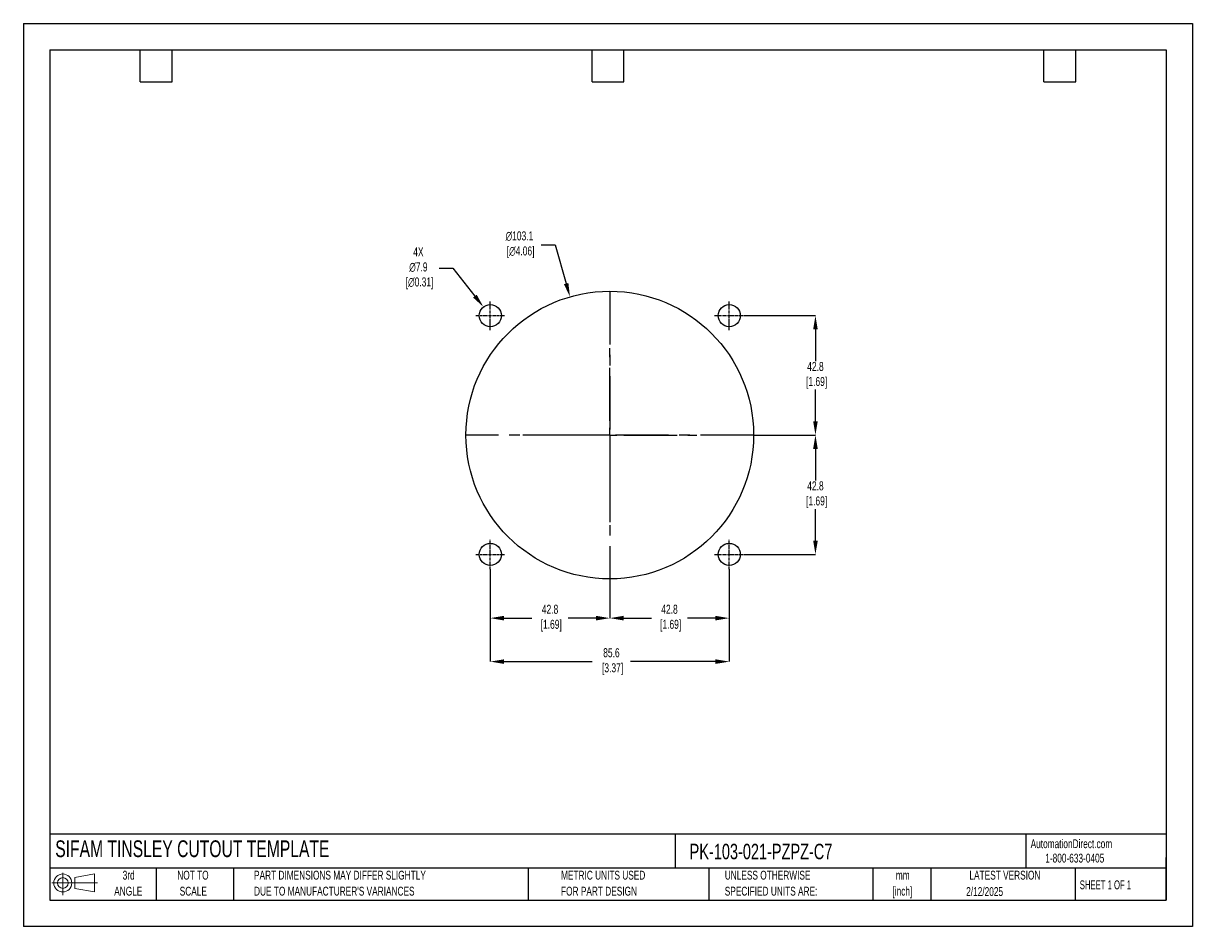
# Model space of a CAD drawing. Header units: millimetres. Extents: x 0 to 419, y 0 to 324.
import ezdxf

# ---------------------------------------------------------------- set-up
doc = ezdxf.new("R2010")
doc.units = ezdxf.units.MM
doc.header["$LTSCALE"] = 1.5
doc.header["$PDSIZE"] = -1
doc.linetypes.add('CENTERX2', pattern=[20.32, 12.7, -2.54, 2.54, -2.54])
for name, color, linetype in [('1', 7, 'Continuous'), ('CENTER', 40, 'CENTERX2'), ('SLD-DEFPOINTS', 7, 'Continuous')]:
    doc.layers.add(name, color=color, linetype=linetype)
doc.layers.add('DIMENSIONS', color=140, linetype='Continuous', lineweight=25)
doc.layers.add('TEXT', color=140, linetype='Continuous', lineweight=25)
doc.styles.add('SLDTEXTSTYLE0', font='TXT', dxfattribs={"width": 0.7})
doc.styles.add('SLDTEXTSTYLE1', font='TXT', dxfattribs={"width": 0.65})
doc.dimstyles.new('SLDDIMSTYLE0', dxfattribs={"dimtxt": 3.237012, "dimasz": 4.953, "dimexe": 0, "dimexo": 0.0625, "dimgap": 0.809253, "dimtad": 0, "dimtih": 1, "dimtoh": 1, "dimrnd": 1e-09, "dimzin": 12, "dimdsep": 46, "dimtxsty": 'SLDTEXTSTYLE0', "dimsah": 1, "dimcen": 0, "dimadec": 0, "dimazin": 3, "dimtfac": 1, "dimtofl": 0, "dimtmove": 0, "dimatfit": 3, "dimfxl": 0, "dimfrac": 2, "dimtolj": 1, "dimtzin": 12, "dimarcsym": 0})

# ---------------------------------------------------------------- blocks, each defined once
blk = doc.blocks.new('Block11')
at = {"color": 7, "linetype": 'Continuous', "lineweight": 18}
for p, q in [((0, 4.32), (16.31, 4.32)), ((3.88, 7.97), (3.88, 0)), ((8.22, 6.25), (15.26, 7.55)), ((8.22, 2.39), (8.22, 6.25)), ((15.26, 7.55), (15.26, 1.1)), ((8.22, 2.39), (15.26, 1.1))]:
    blk.add_line(p, q, dxfattribs=at)
for radius in [3.23, 1.93]:
    blk.add_circle((3.88, 4.32), radius, dxfattribs=at)
blk = doc.blocks.new('Block12')
at = {"layer": 'SLD-DEFPOINTS'}
blk.add_blockref('Block11', (0, 0), dxfattribs=at)
blk = doc.blocks.new('SW_NOTE_0_1')
at = {"layer": 'TEXT', "color": 0, "linetype": 'CENTERX2', "lineweight": 18, "char_height": 3.175, "attachment_point": 2, "style": 'SLDTEXTSTYLE0'}
for s, insert in [('mm', (4.27, 4.09)), ('[inch]', (4.14, -1.64))]:
    blk.add_mtext(s, dxfattribs=dict(at, insert=insert))
blk = doc.blocks.new('SW_NOTE_0_2')
at = {"layer": 'TEXT', "color": 0, "linetype": 'CENTERX2', "lineweight": 18, "char_height": 3.175, "attachment_point": 1, "style": 'SLDTEXTSTYLE0'}
for s, insert in [('UNLESS OTHERWISE', (0, 4.09)), ('SPECIFIED UNITS ARE:', (0, -1.64))]:
    blk.add_mtext(s, dxfattribs=dict(at, insert=insert))
blk = doc.blocks.new('SW_NOTE_0_3')
at = {"layer": 'TEXT', "color": 0, "linetype": 'CENTERX2', "lineweight": 18, "char_height": 3.175, "attachment_point": 1, "style": 'SLDTEXTSTYLE0'}
for s, insert in [('PART DIMENSIONS MAY DIFFER SLIGHTLY', (0, 4.09)), ("DUE TO MANUFACTURER'S VARIANCES", (0, -1.64))]:
    blk.add_mtext(s, dxfattribs=dict(at, insert=insert))
blk = doc.blocks.new('SW_NOTE_0_4')
at = {"layer": 'TEXT', "color": 0, "linetype": 'CENTERX2', "lineweight": 18, "char_height": 3.175, "attachment_point": 2, "style": 'SLDTEXTSTYLE0'}
for s, insert in [('NOT TO', (7.89, 4.09)), ('SCALE', (8.03, -1.64))]:
    blk.add_mtext(s, dxfattribs=dict(at, insert=insert))
blk = doc.blocks.new('SW_NOTE_0_5')
at = {"layer": 'TEXT', "color": 0, "linetype": 'CENTERX2', "lineweight": 18, "char_height": 3.175, "attachment_point": 2, "style": 'SLDTEXTSTYLE0'}
for s, insert in [('3rd', (3.47, 4.09)), ('ANGLE', (3.33, -1.64))]:
    blk.add_mtext(s, dxfattribs=dict(at, insert=insert))
blk = doc.blocks.new('SW_NOTE_0_6')
at = {"layer": 'TEXT', "color": 0, "linetype": 'CENTERX2', "lineweight": 18, "char_height": 3.175, "attachment_point": 1, "style": 'SLDTEXTSTYLE0'}
for s, insert in [('METRIC UNITS USED', (0, 4.09)), ('FOR PART DESIGN', (0, -1.64))]:
    blk.add_mtext(s, dxfattribs=dict(at, insert=insert))
blk = doc.blocks.new('SW_CENTERMARKSYMBOL_0')
at = {"layer": 'CENTER', "color": 0}
for p, q in [((0, 5.08), (0, 31.2)), ((-5.08, 0), (-31.2, 0)), ((0, 0), (-2.54, 0)), ((0, 0), (0, 2.54)), ((0, 0), (0, -2.54)), ((0, 0), (2.54, 0)), ((5.08, 0), (31.2, 0)), ((0, -5.08), (0, -31.2))]:
    blk.add_line(p, q, dxfattribs=at)
blk = doc.blocks.new('*D21')
at = {"layer": 'Defpoints', "color": 0}
for p in [(253, 128.21), (210.19, 124.69), (253, 110.61)]:
    blk.add_point(p, dxfattribs=at)
at = {"layer": 'DIMENSIONS', "color": 0, "lineweight": -2}
for p, q in [((253, 128.15), (253, 110.61)), ((210.19, 124.63), (210.19, 110.61)), ((215.14, 110.61), (225.12, 110.61)), ((248.05, 110.61), (238.07, 110.61))]:
    blk.add_line(p, q, dxfattribs=at)
at = {"layer": 'DIMENSIONS', "color": 0}
for points in [[(215.14, 111.44), (215.14, 109.78), (210.19, 110.61)], [(248.05, 111.44), (248.05, 109.78), (253, 110.61)]]:
    blk.add_solid(points, dxfattribs=at)
at = {"layer": 'DIMENSIONS', "color": 0, "insert": (231.59, 110.61), "char_height": 3.237, "attachment_point": 5, "style": 'SLDTEXTSTYLE0'}
blk.add_mtext('\\A1;42.8\\P [1.69]', dxfattribs=at)
blk = doc.blocks.new('*D22')
at = {"layer": 'Defpoints', "color": 0}
for p in [(167.37, 128.21), (253, 128.21), (253, 95.02)]:
    blk.add_point(p, dxfattribs=at)
at = {"layer": 'DIMENSIONS', "color": 0, "lineweight": -2}
for p, q in [((167.37, 128.15), (167.37, 95.02)), ((253, 128.15), (253, 95.02)), ((172.32, 95.02), (203.93, 95.02)), ((248.05, 95.02), (217.64, 95.02))]:
    blk.add_line(p, q, dxfattribs=at)
at = {"layer": 'DIMENSIONS', "color": 0}
for points in [[(172.32, 95.85), (172.32, 94.2), (167.37, 95.02)], [(248.05, 95.85), (248.05, 94.2), (253, 95.02)]]:
    blk.add_solid(points, dxfattribs=at)
at = {"layer": 'DIMENSIONS', "color": 0, "insert": (210.78, 95.02), "char_height": 3.237, "attachment_point": 5, "style": 'SLDTEXTSTYLE0'}
blk.add_mtext('\\A1;85.6\\P [3.37]', dxfattribs=at)
blk = doc.blocks.new('*D23')
at = {"layer": 'Defpoints', "color": 0}
for p in [(261.75, 176.25), (258.22, 133.44), (283.91, 133.44)]:
    blk.add_point(p, dxfattribs=at)
at = {"layer": 'DIMENSIONS', "color": 0, "lineweight": -2}
for p, q in [((261.81, 176.25), (283.91, 176.25)), ((283.91, 171.3), (283.91, 159.97)), ((283.91, 138.39), (283.91, 149.72)), ((258.28, 133.44), (283.91, 133.44))]:
    blk.add_line(p, q, dxfattribs=at)
at = {"layer": 'DIMENSIONS', "color": 0}
for points in [[(283.09, 171.3), (284.74, 171.3), (283.91, 176.25)], [(283.09, 138.39), (284.74, 138.39), (283.91, 133.44)]]:
    blk.add_solid(points, dxfattribs=at)
at = {"layer": 'DIMENSIONS', "color": 0, "insert": (283.91, 154.85), "char_height": 3.237, "attachment_point": 5, "style": 'SLDTEXTSTYLE0'}
blk.add_mtext('\\A1;42.8\\P [1.69]', dxfattribs=at)
blk = doc.blocks.new('*D24')
at = {"layer": 'Defpoints', "color": 0}
for p in [(258.22, 219.07), (261.75, 176.25), (283.91, 176.25)]:
    blk.add_point(p, dxfattribs=at)
at = {"layer": 'DIMENSIONS', "color": 0, "lineweight": -2}
for p, q in [((258.28, 219.07), (283.91, 219.07)), ((283.91, 214.12), (283.91, 202.79)), ((283.91, 181.21), (283.91, 192.54)), ((261.81, 176.25), (283.91, 176.25))]:
    blk.add_line(p, q, dxfattribs=at)
at = {"layer": 'DIMENSIONS', "color": 0}
for points in [[(283.09, 214.12), (284.74, 214.12), (283.91, 219.07)], [(283.09, 181.21), (284.74, 181.21), (283.91, 176.25)]]:
    blk.add_solid(points, dxfattribs=at)
at = {"layer": 'DIMENSIONS', "color": 0, "insert": (283.91, 197.66), "char_height": 3.237, "attachment_point": 5, "style": 'SLDTEXTSTYLE0'}
blk.add_mtext('\\A1;42.8\\P [1.69]', dxfattribs=at)
blk = doc.blocks.new('*D25')
at = {"layer": 'Defpoints', "color": 0}
for p in [(167.37, 128.21), (210.19, 124.69), (167.37, 110.61)]:
    blk.add_point(p, dxfattribs=at)
at = {"layer": 'DIMENSIONS', "color": 0, "lineweight": -2}
for p, q in [((167.37, 128.15), (167.37, 110.61)), ((210.19, 124.63), (210.19, 110.61)), ((172.32, 110.61), (182.3, 110.61)), ((205.23, 110.61), (195.25, 110.61))]:
    blk.add_line(p, q, dxfattribs=at)
at = {"layer": 'DIMENSIONS', "color": 0}
for points in [[(172.32, 111.44), (172.32, 109.78), (167.37, 110.61)], [(205.23, 111.44), (205.23, 109.78), (210.19, 110.61)]]:
    blk.add_solid(points, dxfattribs=at)
at = {"layer": 'DIMENSIONS', "color": 0, "insert": (188.78, 110.61), "char_height": 3.237, "attachment_point": 5, "style": 'SLDTEXTSTYLE0'}
blk.add_mtext('\\A1;42.8\\P [1.69]', dxfattribs=at)
blk = doc.blocks.new('*D28')
at = {"layer": 'Defpoints', "color": 0}
for p in [(195.93, 225.81), (224.44, 126.7)]:
    blk.add_point(p, dxfattribs=at)
at = {"layer": 'DIMENSIONS', "color": 0, "lineweight": -2}
for p, q in [((185.61, 244.48), (190.56, 244.48)), ((190.56, 244.48), (194.56, 230.57))]:
    blk.add_line(p, q, dxfattribs=at)
at = {"layer": 'DIMENSIONS', "color": 0}
blk.add_solid([(195.35, 230.79), (193.77, 230.34), (195.93, 225.81)], dxfattribs=at)
at = {"layer": 'DIMENSIONS', "color": 0, "insert": (177.81, 244.48), "char_height": 3.237, "attachment_point": 5, "style": 'SLDTEXTSTYLE0'}
blk.add_mtext('\\A1;∅103.1\\P [∅4.06]', dxfattribs=at)
blk = doc.blocks.new('*D29')
at = {"layer": 'Defpoints', "color": 0}
for p in [(164.91, 222.18), (169.83, 215.96)]:
    blk.add_point(p, dxfattribs=at)
at = {"layer": 'DIMENSIONS', "color": 0, "lineweight": -2}
for p, q in [((149.01, 236.05), (153.96, 236.05)), ((153.96, 236.05), (161.84, 226.07))]:
    blk.add_line(p, q, dxfattribs=at)
at = {"layer": 'DIMENSIONS', "color": 0}
blk.add_solid([(162.49, 226.58), (161.19, 225.56), (164.91, 222.18)], dxfattribs=at)
at = {"layer": 'DIMENSIONS', "color": 0, "insert": (141.59, 236.05), "char_height": 3.237, "attachment_point": 5, "style": 'SLDTEXTSTYLE0'}
blk.add_mtext('\\A1;4X\\P∅7.9\\P [∅0.31]', dxfattribs=at)

msp = doc.modelspace()

# ---------------------------------------------------------------- linework, layer by layer
at = {"color": 7, "linetype": 'Continuous'}
for p, q in [((0, 323.85), (0, 0)), ((0, 323.85), (419.1, 323.85)), ((419.1, 323.85), (419.1, 0)), ((419.1, 0), (0, 0))]:
    msp.add_line(p, q, dxfattribs=at)
at = {"layer": '1', "color": 1, "linetype": 'Continuous'}
for centre, radius in [((210.19, 176.25), 51.56), ((167.37, 219.07), 3.97), ((253, 219.07), 3.97), ((167.37, 133.44), 3.97), ((253, 133.44), 3.97)]:
    msp.add_circle(centre, radius, dxfattribs=at)
at = {"layer": 'CENTER'}
for p, q in [((210.19, 227.82), (210.19, 124.69)), ((261.75, 176.25), (158.62, 176.25))]:
    msp.add_line(p, q, dxfattribs=at)
at = {"layer": 'CENTER', "ltscale": 0.05}
for p, q in [((167.37, 213.85), (167.37, 224.29)), ((253, 213.85), (253, 224.29)), ((162.15, 219.07), (172.59, 219.07)), ((247.78, 219.07), (258.22, 219.07)), ((167.37, 128.22), (167.37, 138.66)), ((253, 128.22), (253, 138.66)), ((162.15, 133.44), (172.59, 133.44)), ((247.78, 133.44), (258.22, 133.44))]:
    msp.add_line(p, q, dxfattribs=at)
at = {"layer": 'TEXT'}
for p, q in [((9.52, 314.32), (409.57, 314.32)), ((9.52, 314.32), (9.52, 9.52)), ((41.91, 302.89), (41.91, 314.32)), ((53.34, 302.89), (53.34, 314.32)), ((203.83, 302.89), (203.83, 314.32)), ((215.26, 302.89), (215.26, 314.32)), ((365.76, 302.89), (365.76, 314.32)), ((377.19, 302.89), (377.19, 314.32)), ((409.57, 314.32), (409.57, 9.52)), ((41.91, 302.89), (53.34, 302.89)), ((203.83, 302.89), (215.26, 302.89)), ((365.76, 302.89), (377.19, 302.89)), ((409.57, 33.19), (9.52, 33.19)), ((233.64, 33.19), (233.64, 20.95)), ((359.36, 33.19), (359.36, 20.95)), ((409.57, 9.52), (409.57, 24.77)), ((409.57, 20.95), (9.52, 20.95)), ((47.62, 20.95), (47.62, 9.52)), ((75.32, 20.95), (75.32, 9.52)), ((180.97, 20.95), (180.97, 9.52)), ((245.67, 20.95), (245.67, 9.52)), ((304.54, 20.95), (304.54, 9.52)), ((325.22, 20.95), (325.22, 9.52)), ((377.02, 20.95), (377.02, 9.52)), ((9.52, 9.52), (409.57, 9.52))]:
    msp.add_line(p, q, dxfattribs=at)

# ---------------------------------------------------------------- block references
at = {"layer": 'CENTER'}
msp.add_blockref('SW_CENTERMARKSYMBOL_0', (210.19, 176.25), dxfattribs=at)
at = {"layer": 'SLD-DEFPOINTS'}
msp.add_blockref('Block12', (10.26, 11.33), dxfattribs=at)
at = {"layer": 'TEXT', "linetype": 'CENTERX2', "lineweight": 18}
for name, p in [('SW_NOTE_0_5', (34.27, 15.95)), ('SW_NOTE_0_4', (52.89, 15.95)), ('SW_NOTE_0_3', (82.68, 15.95)), ('SW_NOTE_0_6', (192.72, 15.95)), ('SW_NOTE_0_2', (251.41, 15.95)), ('SW_NOTE_0_1', (310.93, 15.95))]:
    msp.add_blockref(name, p, dxfattribs=at)

# ---------------------------------------------------------------- texts
at = {"layer": 'TEXT', "linetype": 'CENTERX2', "lineweight": 25, "attachment_point": 1, "style": 'SLDTEXTSTYLE0'}
for s, insert, char_height in [('SIFAM TINSLEY CUTOUT TEMPLATE', (11.42, 30.93), 6), ('PK-103-021-PZPZ-C7', (238.81, 29.71), 5.5562)]:
    msp.add_mtext(s, dxfattribs=dict(at, insert=insert, char_height=char_height))
at = {"layer": 'TEXT', "linetype": 'CENTERX2', "lineweight": 18, "char_height": 3.175}
for s, insert, attachment_point, style in [('AutomationDirect.com', (361.04, 31.31), 1, 'SLDTEXTSTYLE0'), ('1-800-633-0405', (366.29, 26.16), 1, 'SLDTEXTSTYLE0'), ('LATEST VERSION', (351.83, 20.05), 2, 'SLDTEXTSTYLE0'), ('2/12/2025', (344.55, 14.16), 2, 'SLDTEXTSTYLE0'), ('SHEET 1 OF 1', (378.66, 16.58), 1, 'SLDTEXTSTYLE1')]:
    msp.add_mtext(s, dxfattribs=dict(at, insert=insert, attachment_point=attachment_point, style=style))

# ---------------------------------------------------------------- dimensions: what is measured, and where the dimension line sits
at = {"layer": 'DIMENSIONS'}
for p1, p2, text, picture, middle in [((224.44, 126.7), (195.93, 225.81), '<>\\P[]', '*D28', (177.81, 244.48)), ((169.83, 215.96), (164.91, 222.18), '4X\\P<>\\P[]', '*D29', (141.59, 236.05))]:
    dim = msp.add_diameter_dim_2p(p1=p1, p2=p2, text=text, dimstyle='SLDDIMSTYLE0', override={"dimdec": 1}, dxfattribs=at)
    dim.commit()
    dim.dimension.update_dxf_attribs({"geometry": picture, "text_midpoint": middle, "dimtype": 163})
for base, p1, p2, picture, middle in [((283.91, 176.25), (258.22, 219.07), (261.75, 176.25), '*D24', (283.91, 197.66)), ((283.91, 133.44), (261.75, 176.25), (258.22, 133.44), '*D23', (283.91, 154.85))]:
    dim = msp.add_linear_dim(base=base, p1=p1, p2=p2, angle=90, text='<>\\P[]', dimstyle='SLDDIMSTYLE0', override={"dimdec": 1}, dxfattribs=at)
    dim.commit()
    dim.dimension.update_dxf_attribs({"geometry": picture, "text_midpoint": middle})
dim = msp.add_linear_dim(base=(253, 95.02), p1=(167.37, 128.21), p2=(253, 128.21), text='<>\\P[]', dimstyle='SLDDIMSTYLE0', override={"dimdec": 1}, dxfattribs=at)
dim.commit()
dim.dimension.update_dxf_attribs({"geometry": '*D22', "text_midpoint": (210.78, 95.02), "dimtype": 160})
for base, p2, picture, middle in [((167.37, 110.61), (167.37, 128.21), '*D25', (188.78, 110.61)), ((253, 110.61), (253, 128.21), '*D21', (231.59, 110.61))]:
    dim = msp.add_linear_dim(base=base, p1=(210.19, 124.69), p2=p2, text='<>\\P[]', dimstyle='SLDDIMSTYLE0', override={"dimdec": 1}, dxfattribs=at)
    dim.commit()
    dim.dimension.update_dxf_attribs({"geometry": picture, "text_midpoint": middle})

doc.saveas('drawing.dxf')
